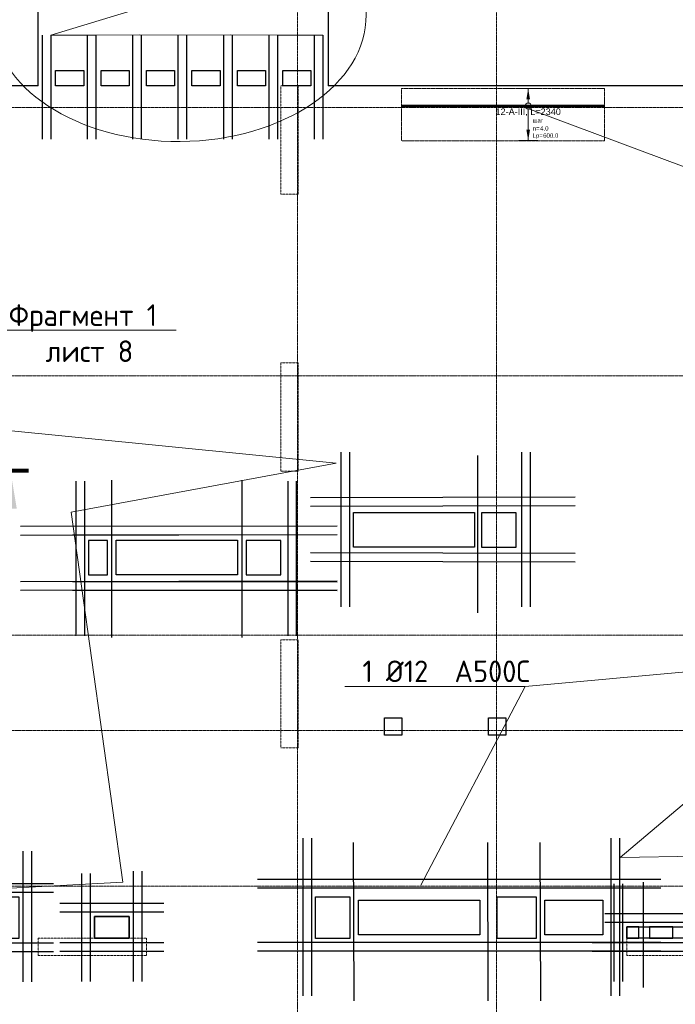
# Model space of a CAD drawing. Header units: millimetres. Extents: x -42044588 to 856694, y -806701 to 941911.
# Tile 171 of 256: x -75219 to -67645, y -332838 to -321458. Entities that reach past the tile are written whole.
import ezdxf
from ezdxf import colors
from ezdxf.entities.mleader import LeaderData, LeaderLine
from ezdxf.enums import TextEntityAlignment as Align
from ezdxf.math import Vec2, Vec3

# ---------------------------------------------------------------- set-up
doc = ezdxf.new("R2010")
doc.units = ezdxf.units.MM
doc.set_wipeout_variables(frame=1)
for name, pattern in [('01 Штриховая _4 мм_', [6, 3.5, -2.5]), ('______5', [1100, 800, -100, 100, -100]), ('DASHED', [7, 5, -2, 0]), ('GOST2.303 4', [7, 5, -2, 0]), ('осевая', [50.8, 31.75, -6.35, 6.35, -6.35])]:
    doc.linetypes.add(name, pattern=pattern)
for name, color, linetype, lineweight in [('_0.25', 114, 'Continuous', 25), ('_0.5', 94, 'Continuous', 50), ('RAZMER', 100, 'Continuous', 15), ('АрмСтер', 2, 'Continuous', 50), ('контур распр. стерхней', 2, 'GOST2.303 4', 20), ('Оси', 40, '______5', 18), ('Перекрытие ж_бетон', 1, 'Continuous', 30), ('подоснова', 151, 'Continuous', 5), ('РАЗМЕРЫ', 1, 'Continuous', 9), ('Символы 0.20', 1, 'Continuous', 20), ('Символы 0.20 @ 100', 1, 'Continuous', 20)]:
    doc.layers.add(name, color=color, linetype=linetype, lineweight=lineweight)
doc.layers.add('АрмСтер_атрибуты', color=2, linetype='Continuous', lineweight=0, plot=False)
doc.layers.add('Колонна_ бетон', color=7, linetype='Continuous', lineweight=50, true_color=0xb4b496)
doc.styles.add('GOST-2.304_Type-B', font='GOST_Common.ttf')
doc.styles.get("Standard").update_dxf_attribs({"font": 'arial.ttf'})
doc.styles.add('Аннотативный', font='arial.ttf')
doc.styles.add('ГОСТ', font='GOST_Common.ttf')

# ---------------------------------------------------------------- blocks, each defined once
blk = doc.blocks.new('подложка стн 1-го этажа')
at = {"layer": 'Колонна_ бетон', "color": 252, "linetype": 'DASHED', "lineweight": 0, "ltscale": 0.5, "true_color": 0x939598, "transparency": 33554687}
for p, q in [((39544, 23162, -200), (39344, 23162, -200)), ((39344, 23162, -200), (39344, 23162, -200)), ((39344, 21912, -200), (39344, 23162, -200)), ((39544, 23162, -200), (39544, 23162, -200)), ((39544, 23162, -200), (39544, 21912, -200)), ((39344, 21912, -200), (39544, 21912, -200)), ((39344, 21912, -200), (39344, 21912, -200)), ((39544, 21912, -200), (39544, 21912, -200)), ((39344, 19962, -200), (39344, 19962, -200)), ((39544, 19962, -200), (39344, 19962, -200)), ((39344, 18712, -200), (39344, 19962, -200)), ((39544, 19962, -200), (39544, 19962, -200)), ((39544, 19962, -200), (39544, 18712, -200)), ((39344, 18712, -200), (39344, 18712, -200)), ((39544, 18712, -200), (39344, 18712, -200)), ((39544, 18712, -200), (39544, 18712, -200)), ((36543, 16512, -200), (36543, 16312, -200)), ((36543, 16512, -200), (36543, 16512, -200)), ((36543, 16512, -200), (37793, 16512, -200)), ((37793, 16512, -200), (37793, 16312, -200)), ((37793, 16512, -200), (37793, 16512, -200)), ((43343, 16512, -200), (43343, 16512, -200)), ((44593, 16512, -200), (43343, 16512, -200)), ((43343, 16512, -200), (43343, 16312, -200)), ((36543, 16312, -200), (36543, 16312, -200)), ((36543, 16312, -200), (37793, 16312, -200)), ((37793, 16312, -200), (37793, 16312, -200)), ((43343, 16312, -200), (43343, 16312, -200)), ((43343, 16312, -200), (44593, 16312, -200))]:
    blk.add_line(p, q, dxfattribs=at)
at = {"layer": 'Колонна_ бетон', "color": 252, "linetype": 'DASHED', "lineweight": 0, "ltscale": 0.5, "true_color": 0x939598, "transparency": 33554687, "elevation": -560}
blk.add_lwpolyline([(39344, 26362), (39544, 26362), (39544, 25112), (39344, 25112)], close=True, dxfattribs=at)
blk = doc.blocks.new('*U4606')
at = {"layer": '_0.25', "ltscale": 100}
blk.add_lwpolyline([(0, 482), (1176, 482), (1176, 0), (0, 0)], close=True, dxfattribs=at)
at = {"layer": '_0.5', "color": 7, "lineweight": 30, "ltscale": 100}
for p, q in [((-150, 982), (-150, -500)), ((-50, 982), (-50, -500)), ((1226, -500), (1226, 1007)), ((1326, -500), (1326, 1007)), ((1576, 632), (-400, 632)), ((1576, 532), (-400, 532)), ((-400, -50), (1576, -50)), ((-400, -150), (1576, -150))]:
    blk.add_line(p, q, dxfattribs=at)
blk = doc.blocks.new('*U4586')
at = {"layer": '_0.25', "ltscale": 100}
blk.add_lwpolyline([(0, 250), (399, 250), (399, 0), (0, 0)], close=True, dxfattribs=at)
at = {"layer": '_0.5', "color": 7, "lineweight": 30, "ltscale": 100}
for p, q in [((-150, 750), (-150, -500)), ((-50, 750), (-50, -500)), ((449, -500), (449, 774)), ((549, -500), (549, 774)), ((799, 400), (-400, 400)), ((799, 300), (-400, 300)), ((-400, -50), (799, -50)), ((-400, -150), (799, -150))]:
    blk.add_line(p, q, dxfattribs=at)
blk = doc.blocks.new('*U6781')
at = {"layer": '_0.25', "ltscale": 100}
blk.add_lwpolyline([(0, 131), (920, 131), (920, 0), (0, 0)], close=True, dxfattribs=at)
at = {"layer": '_0.5', "color": 7, "lineweight": 30, "ltscale": 100}
for p, q in [((-150, 631), (-150, -500)), ((-50, 631), (-50, -500)), ((970, -500), (970, 655)), ((1070, -500), (1070, 655)), ((1320, 281), (-256, 281)), ((1320, 181), (-256, 181)), ((-400, -50), (1320, -50)), ((-400, -150), (1320, -150))]:
    blk.add_line(p, q, dxfattribs=at)
blk = doc.blocks.new('_None')
blk = doc.blocks.new('*U2327')
at = {"layer": 'РАЗМЕРЫ'}
for p, q in [((112, 200), (-112, 200)), ((112, -400), (-112, -400))]:
    blk.add_line(p, q, dxfattribs=at)
at = {"layer": 'РАЗМЕРЫ', "ltscale": 15}
blk.add_line((0, -400), (0, 200), dxfattribs=at)
at = {"layer": 'РАЗМЕРЫ'}
for points in [[(0, 200), (21, 75), (-21, 75)], [(0, -400), (21, -275), (-21, -275)]]:
    blk.add_solid(points, dxfattribs=at)
at = {"layer": 'АрмСтер_атрибуты', "color": 215, "ltscale": 15, "style": 'Аннотативный'}
for s, p in [('шаг', (51, -194)), ('Lр=', (50, -368)), ('n=', (51, -285))]:
    blk.add_text(s, height=50, dxfattribs=at).set_placement(p)
at = {"layer": 'АрмСтер_атрибуты', "style": 'Аннотативный', "flags": 8}
blk.add_attdef('ПОЗ', (110, 30), '', height=75, dxfattribs=at)
at = {"layer": 'АрмСтер_атрибуты', "color": 215, "style": 'Аннотативный'}
for tag, p, flags in [('ШАГ', (191, -194), 10), ('КОЛ', (138, -285), 8), ('ШИРИНА', (173, -368), 8)]:
    blk.add_attdef(tag, p, '', height=50, dxfattribs=dict(at, flags=flags))
at = {"layer": 'АрмСтер_атрибуты', "flags": 9}
for tag, p in [('МАССА', (-1034, -1010)), ('ОБОЗНАЧЕНИЕ', (-1034, -1124))]:
    blk.add_attdef(tag, p, '', height=75, dxfattribs=at)
at = {"linetype": 'Continuous', "lineweight": 0}
blk.add_wipeout([(35, 0), (28, 21), (11, 33), (-11, 33), (-28, 21), (-35, 0), (-28, -21), (-11, -33), (11, -33), (28, -21)], dxfattribs=at)
at = {"color": 0, "linetype": 'ByBlock', "lineweight": -2, "ltscale": 100}
blk.add_line((-1463, 0), (877, 0), dxfattribs=at)
at = {"layer": 'РАЗМЕРЫ'}
blk.add_circle((0, 0), 35, dxfattribs=at)
at = {"layer": 'АрмСтер_атрибуты', "style": 'Аннотативный', "flags": 8}
blk.add_attdef('НАИМЕНОВАНИЕ', text='', height=75, dxfattribs=at).set_placement((0, -29), align=Align.TOP_CENTER)
blk = doc.blocks.new('оси блок 2')
at = {"layer": 'Оси', "color": 16, "linetype": 'осевая', "lineweight": 0, "ltscale": 0.25, "transparency": 33554687}
for p, q in [((-54204.7, -322543), (-54204.7, -347914.1)), ((-51904.7, -322543), (-51904.7, -347914.1)), ((-89822.3, -326301.3), (-37238.5, -326301.3)), ((-89822.3, -329401.3), (-37238.5, -329401.3)), ((-89822.3, -332401.3), (-37238.5, -332401.3)), ((-89822.3, -333501.3), (-37238.5, -333501.3)), ((-89822.3, -335301.3), (-37238.5, -335301.3))]:
    blk.add_line(p, q, dxfattribs=at)
blk = doc.blocks.new('*U6942')
at = {"layer": 'Символы 0.20', "linetype": 'Continuous', "lineweight": 25}
for p, q in [((-5, 0.35), (-5, 10.05)), ((17.75, 0.35), (17.75, 10.05))]:
    blk.add_line(p, q, dxfattribs=at)
at = {"layer": 'Символы 0.20', "linetype": 'Continuous', "lineweight": 80}
for p, q in [((-7, 0), (0, 0)), ((19.75, 0), (12.75, 0))]:
    blk.add_line(p, q, dxfattribs=at)
at = {"layer": 'Символы 0.20', "linetype": 'Continuous', "lineweight": 25}
for points in [[(-5, 0.46), (-4.35, 4.36), (-5.65, 4.36)], [(17.75, 0.46), (17.1, 4.39), (18.41, 4.39)]]:
    blk.add_solid(points, dxfattribs=at)
at = {"layer": 'Символы 0.20', "style": 'ГОСТ'}
blk.add_attdef('1', text='', height=3.5, dxfattribs=at).set_placement((-3, 7.58), align=Align.MIDDLE_CENTER)
blk.add_attdef('2', text='', height=3.5, dxfattribs=at).set_placement((22.42, 7.75), align=Align.MIDDLE_RIGHT)
blk = doc.blocks.new('блочина')
at = {"layer": 'Перекрытие ж_бетон', "color": 4}
for points in [[(135753, 62200), (135753, 62600), (137153, 62600), (137153, 62200)], [(137233, 62598), (137233, 62198), (137633, 62198), (137633, 62598)], [(132913, 62278), (132693, 62278), (132693, 61878), (132913, 61878)], [(133013, 61880), (133013, 62280), (134413, 62280), (134413, 61880)], [(134513, 62278), (134513, 61878), (134913, 61878), (134913, 62278)], [(135313, 58158), (135713, 58158), (135713, 57678), (135313, 57678)], [(137413, 58158), (137863, 58158), (137863, 57678), (137413, 57678)], [(135813, 57720), (135813, 58120), (137213, 58120), (137213, 57720)], [(137963, 57720), (137963, 58120), (138633, 58120), (138633, 57720)], [(133163, 57680), (133163, 57930), (132763, 57930), (132763, 57680)]]:
    blk.add_lwpolyline(points, close=True, dxfattribs=at)
at = {"layer": 'Перекрытие ж_бетон', "color": 4, "ltscale": 100}
blk.add_lwpolyline([(136313, 60028), (136113, 60028), (136113, 60228), (136313, 60228)], close=True, dxfattribs=at)
at = {"layer": 'Перекрытие ж_бетон', "color": 4, "ltscale": 100, "elevation": 4500}
blk.add_lwpolyline([(137513, 60028), (137313, 60028), (137313, 60228), (137513, 60228)], close=True, dxfattribs=at)
at = {"layer": 'Перекрытие ж_бетон', "color": 4, "elevation": 360}
for points in [[(139052, 57810), (138912, 57810), (138912, 57680), (139052, 57680)], [(139442, 57810), (139172, 57810), (139172, 57680), (139442, 57680)]]:
    blk.add_lwpolyline(points, close=True, dxfattribs=at)

msp = doc.modelspace()

# ---------------------------------------------------------------- linework, layer by layer
at = {"lineweight": 30}
for p, q in [((-71507.829, -326455.682, -360), (-71507.829, -328245.682, -360)), ((-71407.829, -326455.682, -360), (-71407.829, -328245.682, -360)), ((-69422.961, -326455.682, -360), (-69422.961, -328245.682, -360)), ((-69322.961, -326455.682, -360), (-69322.961, -328245.682, -360)), ((-69929.743, -326494.222, -360), (-69929.743, -328314.222, -360)), ((-74570.643, -326790.31, -360), (-74570.643, -328580.31, -360)), ((-74470.643, -326790.31, -360), (-74470.643, -328580.31, -360)), ((-74157.568, -326779.971, -360), (-74157.568, -328599.971, -360)), ((-72653.284, -326779.971, -360), (-72653.284, -328599.971, -360)), ((-72122.817, -326790.31, -360), (-72122.817, -328580.31, -360)), ((-72022.817, -326790.31, -360), (-72022.817, -328580.31, -360)), ((-68802.961, -326975.682, -360), (-71858.032, -326982.265, -360)), ((-68802.961, -327075.682, -360), (-71858.032, -327082.265, -360)), ((-71552.817, -327310.31, -360), (-75207.887, -327316.893, -360)), ((-71552.817, -327412.713, -360), (-75207.887, -327419.297, -360)), ((-71552.817, -327410.31, -360), (-74607.887, -327416.893, -360)), ((-68802.961, -327625.682, -360), (-71858.032, -327619.098, -360)), ((-68802.961, -327725.682, -360), (-71858.032, -327719.098, -360)), ((-71552.817, -327948.68, -360), (-75207.887, -327955.263, -360)), ((-71552.817, -327960.31, -360), (-74607.887, -327953.726, -360)), ((-71552.817, -328049.858, -360), (-75207.887, -328056.441, -360)), ((-71552.817, -328060.31, -360), (-74607.887, -328053.726, -360)), ((-71948.032, -330918.368, -360), (-71948.032, -332738.368, -360)), ((-71848.032, -330918.368, -360), (-71848.032, -332738.368, -360)), ((-71364.745, -330965.726, -360), (-71359.64, -332798.805, -360)), ((-69814.666, -330965.726, -360), (-69809.562, -332798.805, -360)), ((-69208.036, -330965.726, -360), (-69202.931, -332798.805, -360)), ((-68389.652, -330918.368, -360), (-68389.652, -332738.368, -360)), ((-68289.652, -330918.368, -360), (-68289.652, -332738.368, -360)), ((-67810.659, -331394.856, -360), (-72470.861, -331394.856, -360)), ((-68014.965, -331426.38, 360), (-68014.965, -332643.066, 360)), ((-67810.659, -331494.856, -360), (-72470.861, -331494.856, -360)), ((-67810.659, -332124.856, -360), (-72470.861, -332124.856, -360)), ((-67810.659, -332224.856, -360), (-72470.861, -332224.856, -360))]:
    msp.add_line(p, q, dxfattribs=at)
at = {"layer": 'RAZMER', "lineweight": 30}
for points, elevation in [([(-74957.238, -321637.558), (-74957.28, -322837.558)], 0.196), ([(-74857.238, -321637.558), (-74857.28, -322837.558)], 0.196), ([(-74439.986, -321637.558), (-74440.027, -322837.558)], 0.178), ([(-74339.986, -321637.558), (-74340.027, -322837.558)], 0.178), ([(-73914.999, -321637.558), (-73915.041, -322837.558)], 0.196), ([(-73814.999, -321637.558), (-73815.041, -322837.558)], 0.196), ([(-73389.919, -321637.558), (-73389.961, -322837.558)], 0.107), ([(-73289.919, -321637.558), (-73289.961, -322837.558)], 0.107), ([(-72865.026, -321637.558), (-72865.067, -322837.558)], 0.231), ([(-72765.026, -321637.558), (-72765.067, -322837.558)], 0.231), ([(-72340.039, -321637.558), (-72340.081, -322837.558)], 0.249), ([(-72240.039, -321637.558), (-72240.081, -322837.558)], 0.249), ([(-71815.052, -321637.558), (-71815.094, -322837.558)], 0.178), ([(-71715.052, -321637.558), (-71715.094, -322837.558)], 0.178)]:
    msp.add_lwpolyline(points, dxfattribs=dict(at, elevation=elevation))
at = {"layer": 'контур распр. стерхней', "linetype": '01 Штриховая _4 мм_'}
msp.add_lwpolyline([(-68462.188, -322858.266), (-70806.744, -322858.266), (-70806.735, -322254.084), (-68462.179, -322254.084)], close=True, dxfattribs=at)
at = {"layer": 'Перекрытие ж_бетон'}
for p, q in [((-75003.411, -322224.278), (-75003.411, -320624.278)), ((-71653.411, -320624.278), (-71653.411, -322224.278))]:
    msp.add_line(p, q, dxfattribs=at)
for points, elevation in [([(-74478.344, -322224.278), (-74803.344, -322224.278), (-74803.344, -322044.278), (-74478.344, -322044.278)], -0.053), ([(-73953.438, -322224.278), (-74278.438, -322224.278), (-74278.438, -322044.278), (-73953.438, -322044.278)], 0.018), ([(-73428.371, -322224.278), (-73753.371, -322224.278), (-73753.371, -322044.278), (-73428.371, -322044.278)], -0.053), ([(-72903.464, -322224.278), (-73228.464, -322224.278), (-73228.464, -322044.278), (-72903.464, -322044.278)], 0.053), ([(-72378.478, -322224.278), (-72703.478, -322224.278), (-72703.478, -322044.278), (-72378.478, -322044.278)], 0.071), ([(-71853.491, -322224.278), (-72178.491, -322224.278), (-72178.491, -322044.278), (-71853.491, -322044.278)], 0.089)]:
    msp.add_lwpolyline(points, close=True, dxfattribs=dict(at, elevation=elevation))
for points in [[(-75003.411, -322224.278), (-83293.411, -322224.278)], [(-59503.411, -339124.277), (-56453.411, -339124.277), (-56453.411, -322224.278), (-66503.411, -322224.278), (-66503.411, -322224.278), (-69853.411, -322224.278), (-69853.411, -322224.278), (-71653.411, -322224.278)]]:
    msp.add_lwpolyline(points, dxfattribs=at)
at = {"layer": 'РАЗМЕРЫ'}
msp.add_ellipse((-73374.229, -321418.923, -360), major_axis=(2157.988, 16.605), ratio=0.670490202, dxfattribs=at)

# ---------------------------------------------------------------- block references
for name, p in [('подложка стн 1-го этажа', (-111547.334, -348586.072, 560)), ('блочина', (-207116.208, -389753.468))]:
    msp.add_blockref(name, p)
at = {"ltscale": 100}
for name, p in [('*U4606', (-76403.268, -332076.285)), ('*U4586', (-74353.423, -332074.278)), ('*U6781', (-68203.768, -332074.278, 360))]:
    msp.add_blockref(name, p, dxfattribs=at)
at = {"layer": 'Символы 0.20 @ 100'}
ref = msp.add_blockref('*U6942', (-75817.329, -326672.041, 359.982), dxfattribs=dict(at, xscale=100, yscale=100, zscale=100, rotation=180))
ref.add_attrib('1', '5', dxfattribs={"layer": 'Символы 0.20', "height": 350, "style": 'ГОСТ'}).set_placement((-75517.172, -327429.849, 359.982), align=Align.MIDDLE_CENTER)
ref.add_attrib('2', '5', dxfattribs={"layer": 'Символы 0.20', "height": 350, "style": 'ГОСТ'}).set_placement((-78059.741, -327447.242, 359.982), align=Align.MIDDLE_RIGHT)

# ---------------------------------------------------------------- leaders
at = {"layer": 'подоснова', "color": 2, "ltscale": 0.3}
ml = msp.add_multileader_mtext('Standard', dxfattribs=at)
ml.set_content('4 (%%C12)\\Pшаг 100', color=2, style='GOST-2.304_Type-B')
ml.set_leader_properties(color=256, linetype='ByLayer', lineweight=15)
ml.set_arrow_properties(name='NONE')
ml.build(insert=Vec2(0, 0))
ml.multileader.update_dxf_attribs({"text_left_attachment_type": 6, "text_right_attachment_type": 6, "dogleg_length": 0.1, "arrow_head_size": 18})
ctx = ml.context
ctx.base_point, ctx.char_height, ctx.arrow_head_size, ctx.landing_gap_size, ctx.plane_origin = Vec3(-71192.281, -320517.11, 720.089), 250, 18, 20, Vec3(-74694.659, -320930.351, 720.089)
ctx.left_attachment, ctx.right_attachment, ctx.text_align_type = 6, 6, 1
notes = []
notes.append((ctx, [(0, (1, 1, 0), (-71192.381, -320517.11, 720.089), (1, 0), 0.1, [(6, [(-71715.052, -321637.558, 720.089), (-72240.039, -321637.558, 720.089), (-72779.31, -321631.955, 720.089), (-73289.919, -321637.558, 720.089), (-73829.376, -321631.955, 720.089), (-74339.986, -321637.558, 720.089), (-74857.238, -321637.558, 720.089)], 0, [])])]))
ctx.mtext.insert, ctx.mtext.alignment, ctx.mtext.flow_direction = Vec3(-70616.978, -320217.11, 720.089), 2, 5
ml = msp.add_multileader_mtext('Standard', dxfattribs=at)
ml.set_content('Фрагмент 1\\P лист 8', color=2, style='GOST-2.304_Type-B')
ml.set_leader_properties(color=256, linetype='ByLayer', lineweight=15)
ml.set_arrow_properties(name='NONE')
ml.build(insert=Vec2(0, 0))
ml.multileader.update_dxf_attribs({"text_left_attachment_type": 6, "text_right_attachment_type": 6, "dogleg_length": 0.1, "arrow_head_size": 18})
ctx = ml.context
ctx.base_point, ctx.char_height, ctx.arrow_head_size, ctx.landing_gap_size, ctx.plane_origin = Vec3(-75376.819, -325047.765, 360), 250, 18, 20, Vec3(-84342.118, -320322.724, 360)
ctx.left_attachment, ctx.right_attachment, ctx.text_align_type = 6, 6, 1
notes.append((ctx, [(0, (1, 1, 0), (-75376.919, -325047.765, 360), (1, 0), 0.1, [(0, [(-76372.531, -326400.11, 360)], 0, [])])]))
ctx.mtext.insert, ctx.mtext.alignment, ctx.mtext.flow_direction = Vec3(-74489.016, -324747.765, 360), 2, 5
ml = msp.add_multileader_mtext('Standard', dxfattribs=at)
ml.set_content('1 %%C12  А500С', color=2, style='GOST-2.304_Type-B')
ml.set_leader_properties(color=256, linetype='ByLayer', lineweight=15)
ml.set_arrow_properties(name='NONE')
ml.build(insert=Vec2(0, 0))
ml.multileader.update_dxf_attribs({"text_left_attachment_type": 6, "text_right_attachment_type": 6, "dogleg_length": 0.1, "arrow_head_size": 18})
ctx = ml.context
ctx.base_point, ctx.char_height, ctx.arrow_head_size, ctx.landing_gap_size, ctx.plane_origin = Vec3(-86090.09, -325317.64, 720), 250, 18, 20, Vec3(-95065.676, -324169.213, 720)
ctx.left_attachment, ctx.right_attachment, ctx.text_align_type = 6, 6, 1
notes.append((ctx, [(1, (1, 1, 0), (-84268.172, -325317.64, 720), (-1, 0), 0.1, [(6, [(-85217.379, -329025.51, 720), (-89192.623, -328450.632, 720), (-90244.274, -326738.221, 720)], 0, []), (3, [(-77692.914, -328744.163, 720), (-76848.523, -331576.4, 720), (-74026.86, -331427.471, 720), (-74624.272, -327151.026, 720), (-71564.54, -326583.603, 720)], 0, [])])]))
ctx.mtext.insert, ctx.mtext.alignment, ctx.mtext.flow_direction = Vec3(-85179.181, -325017.64, 720), 2, 5
ml = msp.add_multileader_mtext('Standard', dxfattribs=at)
ml.set_content('1 %%C12  А500С', color=2, style='GOST-2.304_Type-B')
ml.set_leader_properties(color=256, linetype='ByLayer', lineweight=15)
ml.set_arrow_properties(name='NONE')
ml.build(insert=Vec2(0, 0))
ml.multileader.update_dxf_attribs({"text_left_attachment_type": 6, "text_right_attachment_type": 6, "dogleg_length": 0.1, "arrow_head_size": 18})
ctx = ml.context
ctx.base_point, ctx.char_height, ctx.arrow_head_size, ctx.landing_gap_size, ctx.plane_origin = Vec3(-71200.66, -329164.218, 720), 250, 18, 20, Vec3(-69077.598, -325684.307, 720)
ctx.left_attachment, ctx.right_attachment, ctx.text_align_type = 6, 6, 1
notes.append((ctx, [(1, (1, 1, 0), (-69378.742, -329164.218, 720), (-1, 0), 0.1, [(6, [(-70583.912, -331459.629, 720)], 0, []), (7, [(-61174.459, -331918.859, 720), (-59995.826, -328247.33, 720), (-65086.441, -325908.186, 720), (-63190.919, -325879.153, 720), (-63003.229, -331046.127, 720), (-68280.182, -331139.983, 720), (-65536.783, -328815.45, 720)], 0, [])])]))
ctx.mtext.insert, ctx.mtext.alignment, ctx.mtext.flow_direction = Vec3(-70289.751, -328864.218, 720), 2, 5
for ctx, leaders in notes:
    for number, flags, end, landing, length, lines in leaders:
        leader = LeaderData()
        leader.index, (leader.has_last_leader_line, leader.has_dogleg_vector, leader.attachment_direction) = number, flags
        leader.last_leader_point, leader.dogleg_vector, leader.dogleg_length = Vec3(end), Vec3(landing), length
        for number, points, colour, breaks in lines:
            line = LeaderLine()
            line.index, line.vertices, line.color, line.breaks = number, Vec3.list(points), colors.encode_raw_color(colour), breaks
            leader.lines.append(line)
        ctx.leaders.append(leader)

# ---------------------------------------------------------------- next in the draw order: block references
at = {"layer": 'АрмСтер', "ltscale": 15}
ref = msp.add_blockref('*U2327', (-69344.235, -322454.084), dxfattribs=at)
ref.add_attrib('НАИМЕНОВАНИЕ', '12-A-III, L=2340', dxfattribs={"layer": 'АрмСтер_атрибуты', "height": 75, "style": 'Аннотативный', "flags": 8}).set_placement((-69344.235, -322483.423), align=Align.TOP_CENTER)
ref.add_attrib('КОЛ', '4.0', (-69206.186, -322739.209), dxfattribs={"layer": 'АрмСтер_атрибуты', "color": 215, "height": 50, "style": 'Аннотативный', "flags": 8})
ref.add_attrib('ШИРИНА', '600.0', (-69171.35, -322821.883), dxfattribs={"layer": 'АрмСтер_атрибуты', "color": 215, "height": 50, "style": 'Аннотативный', "flags": 8})

# ---------------------------------------------------------------- next in the draw order: block references
at = {"layer": 'РАЗМЕРЫ'}
msp.add_blockref('оси блок 2', (-17804.898, 3828.769), dxfattribs=at)

# ---------------------------------------------------------------- next in the draw order: leaders
at = {"layer": 'подоснова', "color": 2, "ltscale": 0.3}
ml = msp.add_multileader_mtext('Standard', dxfattribs=at)
ml.set_content('2 (%%C10-4шт.)\\Pшаг 200', color=2, style='GOST-2.304_Type-B')
ml.set_leader_properties(color=256, linetype='ByLayer', lineweight=15)
ml.set_arrow_properties(name='NONE')
ml.build(insert=Vec2(0, 0))
ml.multileader.update_dxf_attribs({"text_left_attachment_type": 6, "text_right_attachment_type": 6, "dogleg_length": 0.1, "arrow_head_size": 18})
ctx = ml.context
ctx.base_point, ctx.char_height, ctx.arrow_head_size, ctx.landing_gap_size, ctx.plane_origin = Vec3(-67541.958, -323158.874, 180), 250, 18, 20, Vec3(-76823.655, -318427.326, 180)
ctx.left_attachment, ctx.right_attachment, ctx.text_align_type = 6, 6, 1
notes = []
notes.append((ctx, [(0, (1, 1, 0), (-67542.058, -323158.874, 180), (1, 0), 0.1, [(0, [(-69348.327, -322486.171, 180)], 0, [])])]))
ctx.mtext.insert, ctx.mtext.alignment, ctx.mtext.flow_direction = Vec3(-66604.155, -322858.874, 180), 2, 5
for ctx, leaders in notes:
    for number, flags, end, landing, length, lines in leaders:
        leader = LeaderData()
        leader.index, (leader.has_last_leader_line, leader.has_dogleg_vector, leader.attachment_direction) = number, flags
        leader.last_leader_point, leader.dogleg_vector, leader.dogleg_length = Vec3(end), Vec3(landing), length
        for number, points, colour, breaks in lines:
            line = LeaderLine()
            line.index, line.vertices, line.color, line.breaks = number, Vec3.list(points), colors.encode_raw_color(colour), breaks
            leader.lines.append(line)
        ctx.leaders.append(leader)

doc.saveas('drawing.dxf')
